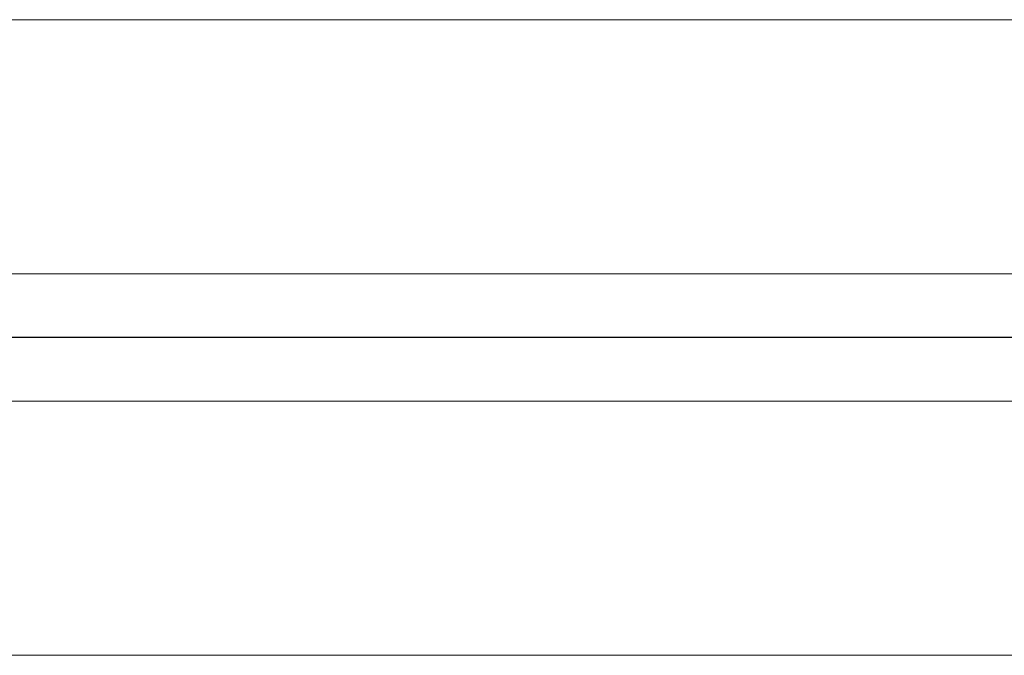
# Model space of a CAD drawing. Extents: x 1911006 to 2186114, y 709265 to 747216.
# Tile 237 of 256: x 1926491 to 1926530, y 735078 to 735103. Entities that reach past the tile are written whole.
import ezdxf

# ---------------------------------------------------------------- set-up
doc = ezdxf.new("R2010")
doc.units = 0
doc.header["$LTSCALE"] = 500
doc.header["$MEASUREMENT"] = 0
doc.linetypes.add('AM_DIN_G_W050', pattern=[13.75, 9.75, -1.5, 1, -1.5])
doc.layers.add('!_A_01_TENKÁ', color=8, linetype='CONTINUOUS', lineweight=13)
doc.layers.add('AM_7', color=4, linetype='AM_DIN_G_W050', lineweight=25)

msp = doc.modelspace()

# ---------------------------------------------------------------- linework, layer by layer
at = {"layer": '!_A_01_TENKÁ', "color": 7}
for p, q in [((1929360.578, 735103.228), (1925527.246, 735103.228)), ((1925527.246, 735093.228), (1929360.578, 735093.228)), ((1929360.578, 735088.228), (1925527.246, 735088.228)), ((1925527.246, 735078.228), (1929360.578, 735078.228))]:
    msp.add_line(p, q, dxfattribs=at)
at = {"layer": 'AM_7', "color": 7}
msp.add_line((1929360.578, 735090.728), (1925503.546, 735090.728), dxfattribs=at)

doc.saveas('drawing.dxf')
